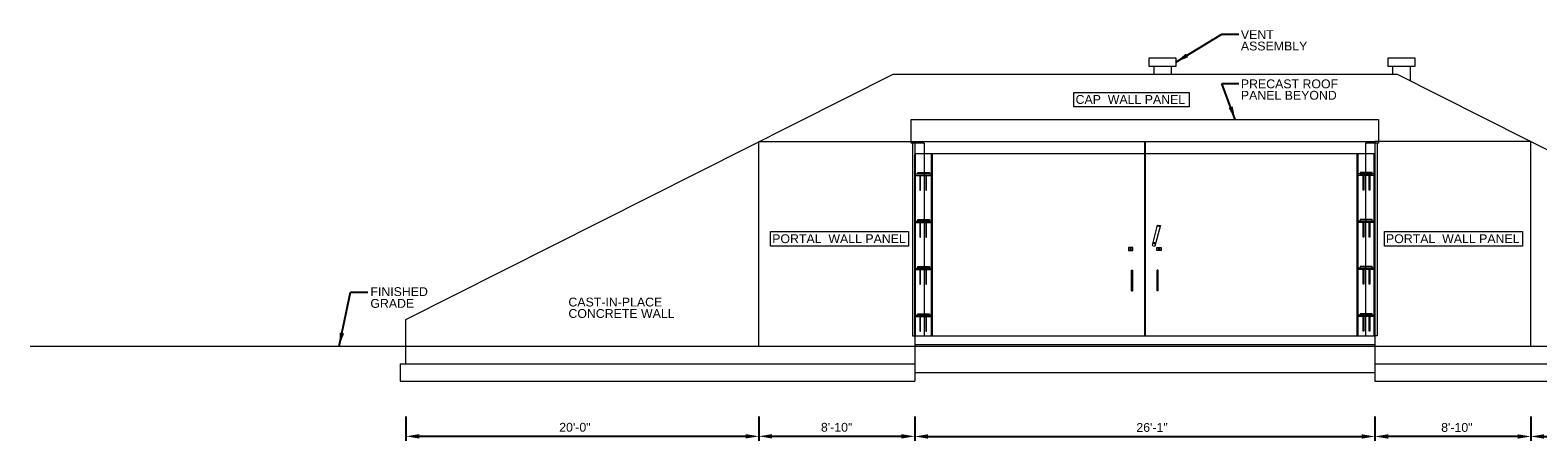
# Model space of a CAD drawing. Header units: inches. Extents: x -145 to 2424, y -1007 to 475.
# Tile 3 of 4: x -145 to 880, y 196 to 475. Entities that reach past the tile are written whole.
import ezdxf
from ezdxf.enums import TextEntityAlignment as Align

# ---------------------------------------------------------------- set-up
doc = ezdxf.new("R2010")
doc.units = ezdxf.units.IN
doc.header["$LTSCALE"] = 16
doc.header["$MEASUREMENT"] = 0
doc.layers.add('G-ELEC-REF', color=253, linetype='Continuous', lineweight=9)
doc.styles.add("_1 4 1'-0", font='arial.ttf', dxfattribs={"height": 6})
doc.dimstyles.new("1 4 1'-0", dxfattribs={"dimtxt": 6, "dimasz": 9, "dimexe": 3, "dimexo": 3, "dimgap": 3, "dimtad": 1, "dimdec": 0, "dimzin": 11, "dimdsep": 46, "dimlunit": 3, "dimtxsty": "_1 4 1'-0", "dimcen": 0.09, "dimadec": 4, "dimazin": 3, "dimtfac": 1, "dimtdec": 0, "dimtofl": 0, "dimtmove": 0, "dimatfit": 3, "dimfxl": 1, "dimfrac": 2, "dimtzin": 11, "dimarcsym": 0})

# ---------------------------------------------------------------- blocks, each defined once
blk = doc.blocks.new('*D4')
at = {"layer": 'Defpoints', "color": 0, "lineweight": 0, "transparency": 16777216}
for p in [(875.5, 236.1), (1115.5, 236.1), (1115.5, 198.6)]:
    blk.add_point(p, dxfattribs=at)
at = {"layer": 'G-ELEC-REF', "color": 0, "lineweight": -2, "transparency": 16777216}
for p, q in [((875.5, 212.1), (875.5, 195.6)), ((1115.5, 212.1), (1115.5, 195.6)), ((884.5, 198.6), (1106.5, 198.6))]:
    blk.add_line(p, q, dxfattribs=at)
at = {"layer": 'G-ELEC-REF', "color": 0, "lineweight": 0, "transparency": 16777216}
for points in [[(884.5, 200.1), (884.5, 197.1), (875.5, 198.6)], [(1106.5, 200.1), (1106.5, 197.1), (1115.5, 198.6)]]:
    blk.add_solid(points, dxfattribs=at)
at = {"layer": 'G-ELEC-REF', "color": 0, "transparency": 16777216, "insert": (997.3, 204.7), "char_height": 6, "attachment_point": 5, "style": "_1 4 1'-0"}
blk.add_mtext('20\'-0"', dxfattribs=at)
blk = doc.blocks.new('*D5')
at = {"layer": 'Defpoints', "color": 0, "lineweight": 0, "transparency": 16777216}
for p in [(769.5, 236.1), (875.5, 236.1), (769.5, 198.6)]:
    blk.add_point(p, dxfattribs=at)
at = {"layer": 'G-ELEC-REF', "color": 0, "lineweight": -2, "transparency": 16777216}
for p, q in [((769.5, 212.1), (769.5, 195.6)), ((875.5, 212.1), (875.5, 195.6)), ((866.5, 198.6), (778.5, 198.6))]:
    blk.add_line(p, q, dxfattribs=at)
at = {"layer": 'G-ELEC-REF', "color": 0, "lineweight": 0, "transparency": 16777216}
for points in [[(778.5, 200.1), (778.5, 197.1), (769.5, 198.6)], [(866.5, 200.1), (866.5, 197.1), (875.5, 198.6)]]:
    blk.add_solid(points, dxfattribs=at)
at = {"layer": 'G-ELEC-REF', "color": 0, "transparency": 16777216, "insert": (825.2, 204.7), "char_height": 6, "attachment_point": 5, "style": "_1 4 1'-0"}
blk.add_mtext('8\'-10"', dxfattribs=at)
blk = doc.blocks.new('*D6')
at = {"layer": 'Defpoints', "color": 0, "lineweight": 0, "transparency": 16777216}
for p in [(110.5, 236.1, 0), (350.5, 236.1, 0), (350.5, 198.7)]:
    blk.add_point(p, dxfattribs=at)
at = {"layer": 'G-ELEC-REF', "color": 0, "lineweight": -2, "transparency": 16777216}
for p, q in [((110.5, 212.1), (110.5, 195.7)), ((350.5, 212.1), (350.5, 195.7)), ((119.5, 198.7), (341.5, 198.7))]:
    blk.add_line(p, q, dxfattribs=at)
at = {"layer": 'G-ELEC-REF', "color": 0, "lineweight": 0, "transparency": 16777216}
for points in [[(119.5, 200.2), (119.5, 197.2), (110.5, 198.7)], [(341.5, 200.2), (341.5, 197.2), (350.5, 198.7)]]:
    blk.add_solid(points, dxfattribs=at)
at = {"layer": 'G-ELEC-REF', "color": 0, "transparency": 16777216, "insert": (225.4, 204.8), "char_height": 6, "attachment_point": 5, "style": "_1 4 1'-0"}
blk.add_mtext('20\'-0"', dxfattribs=at)
blk = doc.blocks.new('*D7')
at = {"layer": 'Defpoints', "color": 0, "lineweight": 0, "transparency": 16777216}
for p in [(350.5, 236.1, 0), (456.5, 236.1, 0), (456.5, 198.7)]:
    blk.add_point(p, dxfattribs=at)
at = {"layer": 'G-ELEC-REF', "color": 0, "lineweight": -2, "transparency": 16777216}
for p, q in [((350.5, 212.1), (350.5, 195.7)), ((456.5, 212.1), (456.5, 195.7)), ((359.5, 198.7), (447.5, 198.7))]:
    blk.add_line(p, q, dxfattribs=at)
at = {"layer": 'G-ELEC-REF', "color": 0, "lineweight": 0, "transparency": 16777216}
for points in [[(359.5, 200.2), (359.5, 197.2), (350.5, 198.7)], [(447.5, 200.2), (447.5, 197.2), (456.5, 198.7)]]:
    blk.add_solid(points, dxfattribs=at)
at = {"layer": 'G-ELEC-REF', "color": 0, "transparency": 16777216, "insert": (403.4, 204.8), "char_height": 6, "attachment_point": 5, "style": "_1 4 1'-0"}
blk.add_mtext('8\'-10"', dxfattribs=at)
blk = doc.blocks.new('*D9')
at = {"layer": 'Defpoints', "color": 0, "lineweight": 0, "transparency": 16777216}
for p in [(456.5, 236.1), (769.5, 236.1), (769.5, 198.6)]:
    blk.add_point(p, dxfattribs=at)
at = {"layer": 'G-ELEC-REF', "color": 0, "lineweight": -2, "transparency": 16777216}
for p, q in [((456.5, 212.1), (456.5, 195.6)), ((769.5, 212.1), (769.5, 195.6)), ((465.5, 198.6), (760.5, 198.6))]:
    blk.add_line(p, q, dxfattribs=at)
at = {"layer": 'G-ELEC-REF', "color": 0, "lineweight": 0, "transparency": 16777216}
for points in [[(465.5, 200.1), (465.5, 197.1), (456.5, 198.6)], [(760.5, 200.1), (760.5, 197.1), (769.5, 198.6)]]:
    blk.add_solid(points, dxfattribs=at)
at = {"layer": 'G-ELEC-REF', "color": 0, "transparency": 16777216, "insert": (617.9, 204.7), "char_height": 6, "attachment_point": 5, "style": "_1 4 1'-0"}
blk.add_mtext('26\'-1"', dxfattribs=at)

msp = doc.modelspace()

# ---------------------------------------------------------------- linework, layer by layer
at = {"layer": 'G-ELEC-REF'}
for p, q in [((110.5, 278.1, 0), (441.8, 445.1, 0)), ((441.8, 445.1, 0), (784.3, 445.1, 0)), ((619, 450.1, 0), (619, 445.1, 0)), ((631, 450.1, 0), (631, 445.1, 0)), ((781.5, 450.1, 0), (781.5, 445.1, 0)), ((1115.5, 278.1, 0), (784.3, 445.1, 0)), ((793.5, 450.1, 0), (793.5, 440.4, 0)), ((455, 398.1, 0), (455, 267.1, 0)), ((456.5, 399.1, 0), (769.5, 399.1, 0)), ((456.5, 398.1), (456.5, 399.1)), ((456.5, 391.1, 0), (769.5, 391.1, 0)), ((456.5, 266.1, 0), (456.5, 390.1, 0)), ((457, 267.1, 0), (457, 391.1, 0)), ((463, 398.1, 0), (463, 267.1, 0)), ((468, 267.1, 0), (468, 391.1, 0)), ((468.5, 267.1, 0), (468.5, 391.1, 0)), ((612.8, 399.1, 0), (612.8, 267.1, 0)), ((613.3, 399.1, 0), (613.3, 267.1, 0)), ((757.5, 267.1, 0), (757.5, 391.1, 0)), ((758, 267.1, 0), (758, 391.1, 0)), ((763, 398.1, 0), (763, 267.1, 0)), ((769, 267.1, 0), (769, 391.1, 0)), ((769.5, 399.1), (769.5, 398.1)), ((771, 398.1, 0), (771, 267.1, 0)), ((457, 377.1, 0), (468, 377.1, 0)), ((457, 376.1, 0), (468, 376.1, 0)), ((769, 377.1, 0), (758, 377.1, 0)), ((769, 376.1, 0), (758, 376.1, 0)), ((457, 345.1, 0), (468, 345.1, 0)), ((457, 344.1, 0), (468, 344.1, 0)), ((618.2, 328.8), (621.7, 342.2)), ((620.1, 328.3), (623.7, 341.7)), ((621.7, 342.1), (621.8, 342.2)), ((621.9, 341.9), (623.4, 341.5)), ((622, 342.4), (623.6, 342)), ((623.7, 341.6), (623.7, 341.7)), ((769, 345.1, 0), (758, 345.1, 0)), ((769, 344.1, 0), (758, 344.1, 0)), ((618.4, 328.3), (618.2, 328.8)), ((618.4, 328.3), (619.7, 328)), ((619.7, 328), (620.1, 328.3)), ((457, 313.1, 0), (468, 313.1, 0)), ((457, 312.1, 0), (468, 312.1, 0)), ((604, 297.6, 0), (604, 311.6, 0)), ((604, 311.6, 0), (604.8, 311.6, 0)), ((604.8, 297.6, 0), (604.8, 311.6, 0)), ((621.3, 297.6, 0), (621.3, 311.6, 0)), ((622, 311.6, 0), (621.3, 311.6, 0)), ((622, 297.6, 0), (622, 311.6, 0)), ((769, 313.1, 0), (758, 313.1, 0)), ((769, 312.1, 0), (758, 312.1, 0)), ((604, 297.6, 0), (604.8, 297.6, 0)), ((622, 297.6, 0), (621.3, 297.6, 0)), ((110.5, 248.1, 0), (110.5, 278.1, 0)), ((457, 281.1, 0), (468, 281.1, 0)), ((457, 280.1, 0), (468, 280.1, 0)), ((769, 281.1, 0), (758, 281.1, 0)), ((769, 280.1, 0), (758, 280.1, 0)), ((455, 267.1), (456.5, 267.1)), ((456.5, 269.1, 0), (456.5, 236.1, 0)), ((456.5, 267.1, 0), (769.5, 267.1, 0)), ((771, 267.1), (769.5, 267.1)), ((-145.1, 260.1, 0), (2423.8, 260.1, 0)), ((456.5, 261.1, 0), (769.5, 261.1, 0)), ((769.5, 266.1, 0), (769.5, 236.1, 0)), ((106.5, 248.1, 0), (106.5, 236.1, 0)), ((106.5, 248.1, 0), (456.5, 248.1, 0)), ((769.5, 248.1, 0), (1119.5, 248.1, 0)), ((106.5, 236.1, 0), (456.5, 236.1, 0)), ((456.5, 242.1), (769.5, 242.1)), ((769.5, 236.1, 0), (1119.5, 236.1, 0))]:
    msp.add_line(p, q, dxfattribs=at)
at = {"layer": 'G-ELEC-REF', "elevation": 0, "flags": 128}
for points in [[(463, 398.1), (454, 398.1), (454, 414.1), (772, 414.1), (772, 398.1), (763, 398.1)], [(350.5, 260.1), (350.5, 399.1), (456.5, 399.1), (456.5, 257.1)], [(875.5, 260.1), (875.5, 399.1), (769.5, 399.1), (769.5, 266.1)], [(458.5, 378.1), (466.5, 378.1), (466.5, 377.1), (466.5, 377.1)], [(466.5, 377.1), (458.5, 377.1), (458.5, 378.1)], [(460, 376.1), (460, 366.1), (460.5, 366.1), (460.5, 376.1)], [(464, 376.1), (464, 366.1), (464.5, 366.1), (464.5, 376.1)], [(767.5, 378.1), (759.5, 378.1), (759.5, 377.1), (759.5, 377.1)], [(759.5, 377.1), (767.5, 377.1), (767.5, 378.1)], [(762, 376.1), (762, 366.1), (761.5, 366.1), (761.5, 376.1)], [(766, 376.1), (766, 366.1), (765.5, 366.1), (765.5, 376.1)], [(458.5, 346.1), (466.5, 346.1), (466.5, 345.1), (466.5, 345.1)], [(466.5, 345.1), (458.5, 345.1), (458.5, 346.1)], [(460, 344.1), (460, 334.1), (460.5, 334.1), (460.5, 344.1)], [(464, 344.1), (464, 334.1), (464.5, 334.1), (464.5, 344.1)], [(767.5, 346.1), (759.5, 346.1), (759.5, 345.1), (759.5, 345.1)], [(759.5, 345.1), (767.5, 345.1), (767.5, 346.1)], [(762, 344.1), (762, 334.1), (761.5, 334.1), (761.5, 344.1)], [(766, 344.1), (766, 334.1), (765.5, 334.1), (765.5, 344.1)], [(458.5, 314.1), (466.5, 314.1), (466.5, 313.1), (466.5, 313.1)], [(466.5, 313.1), (458.5, 313.1), (458.5, 314.1)], [(460, 312.1), (460, 302.1), (460.5, 302.1), (460.5, 312.1)], [(464, 312.1), (464, 302.1), (464.5, 302.1), (464.5, 312.1)], [(767.5, 314.1), (759.5, 314.1), (759.5, 313.1), (759.5, 313.1)], [(759.5, 313.1), (767.5, 313.1), (767.5, 314.1)], [(762, 312.1), (762, 302.1), (761.5, 302.1), (761.5, 312.1)], [(766, 312.1), (766, 302.1), (765.5, 302.1), (765.5, 312.1)], [(458.5, 282.1), (466.5, 282.1), (466.5, 281.1), (466.5, 281.1)], [(466.5, 281.1), (458.5, 281.1), (458.5, 282.1)], [(460, 280.1), (460, 270.1), (460.5, 270.1), (460.5, 280.1)], [(464, 280.1), (464, 270.1), (464.5, 270.1), (464.5, 280.1)], [(767.5, 282.1), (759.5, 282.1), (759.5, 281.1), (759.5, 281.1)], [(759.5, 281.1), (767.5, 281.1), (767.5, 282.1)], [(762, 280.1), (762, 270.1), (761.5, 270.1), (761.5, 280.1)], [(766, 280.1), (766, 270.1), (765.5, 270.1), (765.5, 280.1)]]:
    msp.add_lwpolyline(points, dxfattribs=at)
at = {"layer": 'G-ELEC-REF'}
for centre in [(604.4, 308.6, 0), (604.4, 300.6, 0)]:
    msp.add_circle(centre, 0.375, dxfattribs=at)
at = {"layer": 'G-ELEC-REF', "extrusion": (0, 0, -1)}
for centre in [(-621.7, 308.6, 0), (-621.7, 300.6, 0)]:
    msp.add_circle(centre, 0.375, dxfattribs=at)
at = {"layer": 'G-ELEC-REF'}
msp.add_arc((621.9, 342.1), 0.188, 165, 255, dxfattribs=at)
at = {"layer": 'G-ELEC-REF', "extrusion": (0, 0, -1)}
for centre, start, end in [((-621.9, 342.2), 15, 105), ((-623.5, 341.7), 195, 285), ((-623.5, 341.8), 105, 195)]:
    msp.add_arc(centre, 0.188, start, end, dxfattribs=at)
at = {"layer": 'G-ELEC-REF'}
for points in [[(616, 456.1, 0), (634, 456.1, 0), (634, 450.1, 0), (616, 450.1, 0)], [(778.5, 456.1, 0), (796.5, 456.1, 0), (796.5, 450.1, 0), (778.5, 450.1, 0)], [(564.7, 432.6), (643.2, 432.6), (643.2, 422.7), (564.7, 422.7)], [(358.4, 337.9), (452.3, 337.9), (452.3, 328), (358.4, 328)], [(619.2, 330.5), (619.9, 330.5), (619.9, 329.7), (619.2, 329.7)], [(619.9, 330.5), (619.9, 329.7), (619.2, 329.7), (619.2, 330.5)], [(775.9, 337.9), (869.8, 337.9), (869.8, 328), (775.9, 328)], [(604.9, 327.1), (601.9, 327.1), (601.9, 325.1), (604.9, 325.1)], [(604, 326.3), (602.8, 326.3), (602.8, 325.9), (604, 325.9)], [(621.2, 327.1), (624.2, 327.1), (624.2, 325.1), (621.2, 325.1)], [(622.1, 326.3), (623.3, 326.3), (623.3, 325.9), (622.1, 325.9)]]:
    msp.add_3dface(points, dxfattribs=at)

# ---------------------------------------------------------------- texts
at = {"layer": 'G-ELEC-REF', "style": "_1 4 1'-0"}
for s, p in [('CAP  WALL PANEL', (565.9, 430.8)), ('PORTAL  WALL PANEL', (359.6, 336.1)), ('PORTAL  WALL PANEL', (777, 336.1))]:
    msp.add_text(s, height=6, dxfattribs=at).set_placement(p, align=Align.TOP_LEFT)
at = {"layer": 'G-ELEC-REF', "char_height": 6, "attachment_point": 1, "style": "_1 4 1'-0"}
for s, insert, width, line_spacing_factor in [('VENT ASSEMBLY', (678.3, 474.9), 21.659, 0.776524), ('FINISHED\\PGRADE', (86.3, 300.1, 0), 39.533, 0.8)]:
    msp.add_mtext(s, dxfattribs=dict(at, insert=insert, width=width, line_spacing_factor=line_spacing_factor))
at = {"layer": 'G-ELEC-REF', "char_height": 6, "attachment_point": 1, "line_spacing_factor": 0.776524, "style": "_1 4 1'-0"}
for s, insert in [('PRECAST ROOF\\PPANEL BEYOND', (678.3, 441.4)), ('CAST-IN-PLACE \\PCONCRETE WALL', (221, 293))]:
    msp.add_mtext(s, dxfattribs=dict(at, insert=insert))

# ---------------------------------------------------------------- dimensions: what is measured, and where the dimension line sits
at = {"layer": 'G-ELEC-REF'}
for base, p1, p2, picture, middle in [((350.5, 198.7), (110.5, 236.1, 0), (350.5, 236.1, 0), '*D6', (225.4, 198.7)), ((456.5, 198.7), (350.5, 236.1, 0), (456.5, 236.1, 0), '*D7', (403.4, 198.7)), ((769.5, 198.6), (456.5, 236.1), (769.5, 236.1), '*D9', (617.9, 198.6)), ((1115.5, 198.6, 0), (875.5, 236.1, 0), (1115.5, 236.1, 0), '*D4', (997.3, 198.6, 0))]:
    dim = msp.add_linear_dim(base=base, p1=p1, p2=p2, dimstyle="1 4 1'-0", override={"dimexo": 24}, dxfattribs=at)
    dim.commit()
    dim.dimension.update_dxf_attribs({"geometry": picture, "text_midpoint": middle, "dimtype": 160})
dim = msp.add_linear_dim(base=(769.5, 198.6, 0), p1=(875.5, 236.1, 0), p2=(769.5, 236.1, 0), angle=180, dimstyle="1 4 1'-0", override={"dimexo": 24}, dxfattribs=at)
dim.commit()
dim.dimension.update_dxf_attribs({"geometry": '*D5', "text_midpoint": (825.2, 198.6, 0), "dimtype": 160})

# ---------------------------------------------------------------- leaders
for points in [[(634, 453.1), (665.3, 472.1), (676.9, 472.1)], [(674.5, 414.1), (665.3, 438.6), (676.9, 438.6)], [(65.1, 260.1, 0), (72.9, 296.7, 0), (84.6, 296.7, 0)]]:
    msp.add_leader(points, dimstyle="1 4 1'-0", override={"dimgap": 6}, dxfattribs=at)

doc.saveas('drawing.dxf')
